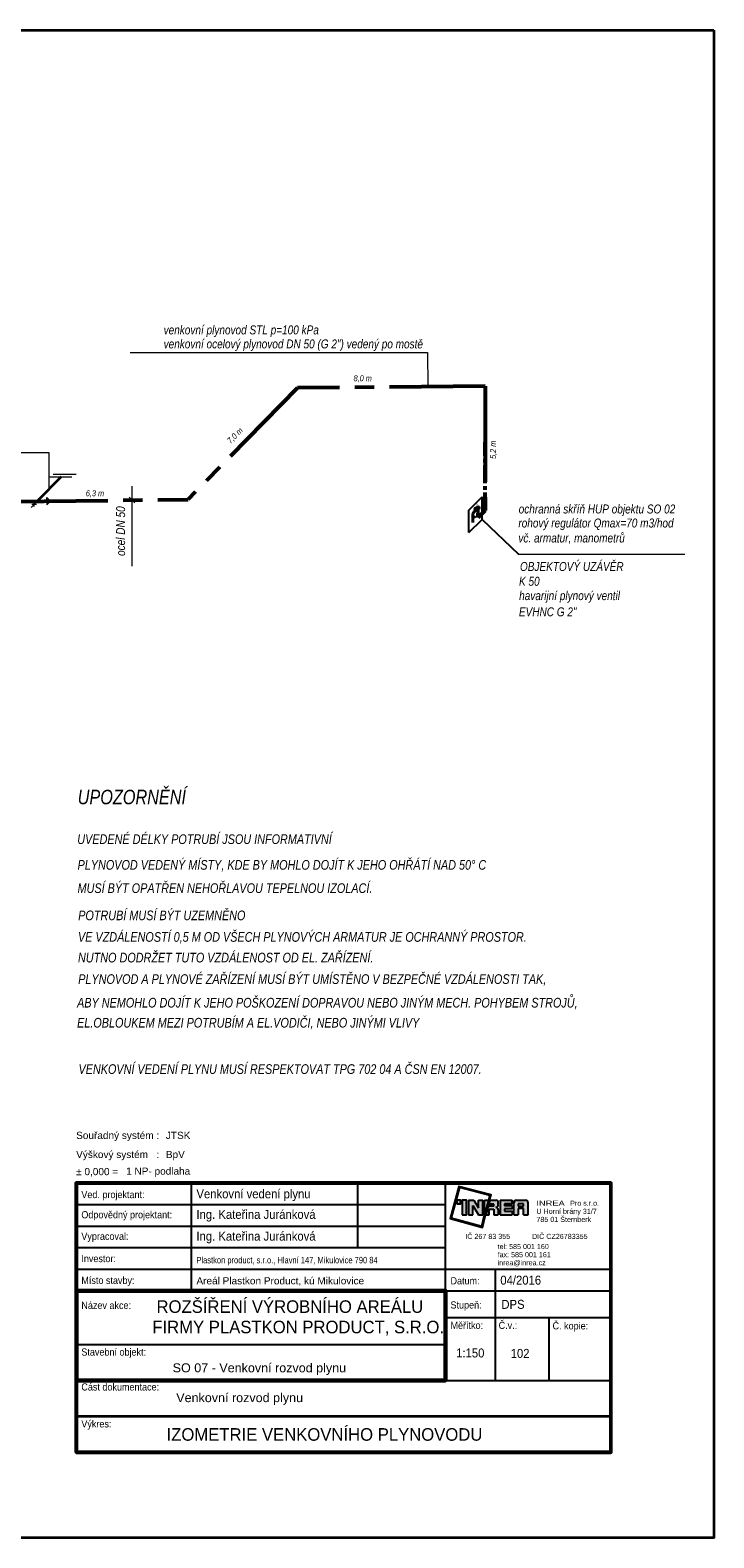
# Model space of a CAD drawing. Header units: millimetres. Extents: x 61711 to 471607, y -104436 to 321769.
# Tile 3 of 10: x 313211 to 341789, y -104436 to -41436. Entities that reach past the tile are written whole.
import ezdxf
from ezdxf.enums import TextEntityAlignment as Align
from ezdxf.lldxf.tags import DXFTag

# ---------------------------------------------------------------- set-up
doc = ezdxf.new("R2010")
doc.units = ezdxf.units.MM
doc.linetypes.add('DĚLICÍ', pattern=[1.25, 0.5, -0.25, 0, -0.25, 0, -0.25])
doc.linetypes.add('I-PLYN', pattern=[760, 500, -80, 100, -80])
for name, color, linetype in [('1', 7, 'Continuous'), ('IN_RAZITKO', 7, 'Continuous'), ('IN_TEXT', 7, 'Continuous'), ('plyn-popis', 7, 'Continuous'), ('SCHEMA', 7, 'Continuous')]:
    doc.layers.add(name, color=color, linetype=linetype)
for name, color, linetype, lineweight in [('OstPlynNtl', 30, '633B', 13), ('Plyn', 7, 'Continuous', 30), ('plyn_popis', 7, 'Continuous', 18), ('plyn_potrubi', 40, 'PLYN2', 40)]:
    doc.layers.add(name, color=color, linetype=linetype, lineweight=lineweight)
doc.styles.add('ari-rom-uni', font='arial.ttf')
doc.styles.add('ARIAL', font='arial.ttf')
doc.styles.add('ARIEL', font='arial.ttf')
doc.styles.add('INDRA', font='ariali.ttf')
doc.styles.get("Standard").update_dxf_attribs({"font": 'arial.ttf'})
doc.linetypes.add('633B', pattern='A,5,-2,5,-5.5,[155,stn.shx,S=0.1,R=0,X=0,Y=0],-5.5,5,-2', length=30)
tags = doc.linetypes.add('PLYN', pattern='A,12.7,-5.08,["GAS",Standard,S=2.54,R=0,X=-2.54,Y=-1.27],-6.35', length=24.13).pattern_tags.tags
tags[6] = DXFTag(74, 10)
doc.linetypes.add('PLYN2', pattern='A,5,-0.5,["+",Standard,S=1,R=0,X=0,Y=-0.42],-1.2', length=6.7)

# ---------------------------------------------------------------- blocks, each defined once
blk = doc.blocks.new('INREA RAZÍTKO')
at = {"layer": 'IN_RAZITKO'}
blk.add_hatch(color=256, dxfattribs=at).paths.add_polyline_path([(-3.869, 7.655), (-3.904, 7.527), (-3.878, 7.527), (-3.839, 7.673), (-4.74, 7.912), (-4.978, 7.018), (-4.08, 6.768), (-3.993, 7.115), (-4.019, 7.115), (-4.098, 6.799), (-4.947, 7.035), (-4.722, 7.882)])
h = blk.add_hatch(color=256, dxfattribs=at)
h.paths.add_polyline_path([(-4.687, 7.527), (-4.792, 7.527), (-4.792, 7.423), (-4.687, 7.423)])
h.paths.add_polyline_path([(-4.527, 7.526), (-4.642, 7.526), (-4.642, 7.115), (-4.527, 7.115)])
h.paths.add_polyline_path([(-4.317, 7.527), (-4.468, 7.527), (-4.468, 7.115), (-4.349, 7.115), (-4.349, 7.381), (-4.189, 7.115), (-4.07, 7.115), (-4.07, 7.527), (-4.189, 7.527), (-4.189, 7.315)])
h.paths.add_polyline_path([(-3.913, 7.527), (-4.023, 7.527), (-4.023, 7.115)])
h.paths.add_polyline_path([(-3.708, 7.527), (-3.877, 7.527), (-3.987, 7.115), (-3.894, 7.115), (-3.894, 7.277), (-3.757, 7.277), (-3.757, 7.115), (-3.638, 7.115), (-3.638, 7.257, 0.414214), (-3.708, 7.327, 0.414214), (-3.638, 7.397), (-3.638, 7.457, 0.414214)])
h.paths.add_polyline_path([(-3.757, 7.419), (-3.757, 7.362), (-3.894, 7.362), (-3.894, 7.419)], flags=16)
h.paths.add_polyline_path([(-3.253, 7.527), (-3.588, 7.527), (-3.588, 7.115), (-3.253, 7.115), (-3.253, 7.225), (-3.465, 7.225), (-3.465, 7.287), (-3.253, 7.287), (-3.253, 7.366), (-3.465, 7.366), (-3.465, 7.421), (-3.253, 7.421)])
h.paths.add_polyline_path([(-2.877, 7.527), (-3.131, 7.527, 0.414214), (-3.201, 7.457), (-3.201, 7.115), (-3.081, 7.115), (-3.081, 7.293), (-2.931, 7.293), (-2.931, 7.115), (-2.807, 7.115), (-2.807, 7.457, 0.414214)])
h.paths.add_polyline_path([(-2.931, 7.421), (-2.931, 7.362), (-3.081, 7.362), (-3.081, 7.421)], flags=16)
at = {"layer": 'IN_RAZITKO', "color": 7}
for p, q in [((-12.195, 8.005), (-12.195, 5.005)), ((-7.564, 8.005), (-7.564, 6.205)), ((-5.108, 2.651), (-5.108, 8.005)), ((-15.395, 7.405), (-5.108, 7.405)), ((-15.395, 6.805), (-5.108, 6.805)), ((-15.395, 6.205), (-5.108, 6.205)), ((-15.395, 5.605), (-5.108, 5.605)), ((-5.108, 5.605), (-0.505, 5.605)), ((-3.727, 5.605), (-3.727, 2.505)), ((-5.108, 5.005), (-0.505, 5.005)), ((-5.108, 4.255), (-0.505, 4.255)), ((-2.225, 4.258), (-2.225, 2.505)), ((-15.395, 3.505), (-5.108, 3.505))]:
    blk.add_line(p, q, dxfattribs=at)
at = {"layer": 'IN_RAZITKO'}
for p, q in [((-4.468, 7.527), (-4.317, 7.527)), ((-4.468, 7.527), (-4.468, 7.115)), ((-4.349, 7.115), (-4.349, 7.381)), ((-4.349, 7.381), (-4.189, 7.115)), ((-4.317, 7.527), (-4.189, 7.315)), ((-4.189, 7.315), (-4.189, 7.527)), ((-4.189, 7.527), (-4.07, 7.527)), ((-4.07, 7.115), (-4.07, 7.527)), ((-4.023, 7.115), (-4.023, 7.527)), ((-3.913, 7.527), (-4.023, 7.115)), ((-4.023, 7.527), (-3.913, 7.527)), ((-3.877, 7.527), (-3.987, 7.115)), ((-3.878, 7.527), (-3.904, 7.527)), ((-3.894, 7.362), (-3.894, 7.419)), ((-3.757, 7.419), (-3.894, 7.419)), ((-3.757, 7.362), (-3.894, 7.362)), ((-3.894, 7.115), (-3.894, 7.277)), ((-3.894, 7.277), (-3.757, 7.277)), ((-3.877, 7.527), (-3.708, 7.527)), ((-3.757, 7.362), (-3.757, 7.419)), ((-3.757, 7.277), (-3.757, 7.115)), ((-3.638, 7.397), (-3.638, 7.457)), ((-3.638, 7.257), (-3.638, 7.115)), ((-3.588, 7.527), (-3.588, 7.115)), ((-3.588, 7.527), (-3.253, 7.527)), ((-3.253, 7.421), (-3.465, 7.421)), ((-3.465, 7.421), (-3.465, 7.366)), ((-3.253, 7.366), (-3.465, 7.366)), ((-3.253, 7.287), (-3.465, 7.287)), ((-3.465, 7.287), (-3.465, 7.225)), ((-3.465, 7.225), (-3.253, 7.225)), ((-3.253, 7.527), (-3.253, 7.421)), ((-3.253, 7.421), (-3.253, 7.527)), ((-3.253, 7.366), (-3.253, 7.287)), ((-3.253, 7.225), (-3.253, 7.115)), ((-3.201, 7.115), (-3.201, 7.457)), ((-3.131, 7.527), (-2.877, 7.527)), ((-2.931, 7.421), (-3.081, 7.421)), ((-3.081, 7.421), (-3.081, 7.362)), ((-3.081, 7.362), (-2.931, 7.362)), ((-2.931, 7.293), (-3.081, 7.293)), ((-3.081, 7.293), (-3.081, 7.115)), ((-2.931, 7.362), (-2.931, 7.421)), ((-2.931, 7.115), (-2.931, 7.293)), ((-2.807, 7.115), (-2.807, 7.457)), ((-4.468, 7.115), (-4.349, 7.115)), ((-4.189, 7.115), (-4.07, 7.115)), ((-3.993, 7.115), (-4.019, 7.115)), ((-3.987, 7.115), (-3.894, 7.115)), ((-3.757, 7.115), (-3.638, 7.115)), ((-3.588, 7.115), (-3.253, 7.115)), ((-3.201, 7.115), (-3.081, 7.115)), ((-2.931, 7.115), (-2.807, 7.115)), ((-5.108, 2.505), (-0.505, 2.505))]:
    blk.add_line(p, q, dxfattribs=at)
at = {"layer": 'IN_RAZITKO', "lineweight": 50}
for points in [[(-15.4, 0.5), (-0.5, 0.5), (-0.5, 8.01), (-15.4, 8.01)], [(-15.395, 0.505), (-0.505, 0.505), (-0.505, 8.005), (-15.395, 8.005)]]:
    blk.add_lwpolyline(points, close=True, dxfattribs=at)
at = {"layer": 'IN_RAZITKO'}
for points in [[(-3.878, 7.527), (-3.839, 7.673), (-4.74, 7.912), (-4.978, 7.018), (-4.08, 6.768), (-3.993, 7.115)], [(-3.904, 7.527), (-3.869, 7.655), (-4.722, 7.882), (-4.947, 7.035), (-4.098, 6.799), (-4.019, 7.115)]]:
    blk.add_lwpolyline(points, dxfattribs=at)
for points in [[(-4.792, 7.423), (-4.687, 7.423), (-4.687, 7.527), (-4.792, 7.527)], [(-4.642, 7.115), (-4.527, 7.115), (-4.527, 7.526), (-4.642, 7.526)]]:
    blk.add_lwpolyline(points, close=True, dxfattribs=at)
at = {"layer": 'IN_RAZITKO', "lineweight": 60}
blk.add_lwpolyline([(-15.395, 2.505), (-5.108, 2.505), (-5.108, 5.005), (-15.395, 5.005)], close=True, dxfattribs=at)
at = {"layer": 'IN_RAZITKO', "const_width": 0.075}
blk.add_lwpolyline([(-15.395, 0.505), (-0.505, 0.505), (-0.505, 1.505), (-15.395, 1.505)], close=True, dxfattribs=at)
at = {"layer": 'IN_RAZITKO'}
for centre, start, end in [((-3.708, 7.457), 0, 90), ((-3.708, 7.397), 270, 360), ((-3.708, 7.257), 360, 90), ((-3.131, 7.457), 90, 180), ((-2.877, 7.457), 0, 90)]:
    blk.add_arc(centre, 0.07, start, end, dxfattribs=at)
at = {"layer": 'IN_RAZITKO', "style": 'ARIAL'}
for s, p in [('Souřadný systém :', (-15.4, 9.432)), ('Výškový systém   :', (-15.4, 8.901)), ('± 0,000 =', (-15.4, 8.423))]:
    blk.add_text(s, height=0.2, dxfattribs=at).set_placement(p, align=Align.TOP_LEFT)
at = {"layer": 'IN_RAZITKO', "color": 3, "style": 'ARIAL'}
for s, p in [('JTSK', (-12.9, 9.432)), ('BpV', (-12.9, 8.901))]:
    blk.add_text(s, height=0.2, dxfattribs=at).set_placement(p, align=Align.TOP_LEFT)
at = {"layer": 'IN_RAZITKO', "color": 7, "style": 'ari-rom-uni', "width": 0.9}
for s, p in [('Ved. projektant:', (-15.255, 7.584)), ('Odpovědný projektant:', (-15.255, 7.022)), ('Vypracoval:', (-15.255, 6.422)), ('Investor:', (-15.255, 5.801)), ('Místo stavby:', (-15.255, 5.193)), ('Datum:', (-4.968, 5.182)), ('Název akce:', (-15.255, 4.497)), ('Stupeň:', (-4.968, 4.509)), ('Měřítko:', (-4.968, 3.94)), ('Č.v.:', (-3.627, 3.94)), ('Č. kopie:', (-2.125, 3.927)), ('Stavební objekt:', (-15.255, 3.197)), ('Část dokumentace:', (-15.255, 2.225)), ('Výkres:', (-15.255, 1.196))]:
    blk.add_text(s, height=0.2, dxfattribs=at).set_placement(p)
at = {"layer": 'IN_RAZITKO', "style": 'ari-rom-uni'}
for s, p in [('U Horní brány 31/7', (-2.575, 7.103)), ('                 Pro s.r.o.', (-2.575, 7.329)), ('785 01 Šternberk', (-2.575, 6.877)), ('IČ 267 83 355           DIČ CZ26783355', (-4.556, 6.404)), ('tel: 585 001 160', (-3.657, 6.122)), ('fax: 585 001 161', (-3.657, 5.896)), ('inrea@inrea.cz', (-3.657, 5.67))]:
    blk.add_text(s, height=0.1425, dxfattribs=at).set_placement(p, align=Align.BOTTOM_LEFT)
at = {"layer": 'IN_RAZITKO', "style": 'ari-rom-uni', "width": 1.3}
blk.add_text('INREA', height=0.1425, dxfattribs=at).set_placement((-2.575, 7.331), align=Align.BOTTOM_LEFT)
at = {"layer": 'IN_RAZITKO', "color": 3, "style": 'ARIAL'}
blk.add_attdef('NULA', (-14.012, 8.227), '', height=0.2, dxfattribs=at)
at = {"layer": 'IN_RAZITKO', "style": 'ari-rom-uni', "width": 0.9, "flags": 12}
for tag, p, height in [('VEDOUCÍ-PROJEKTANT', (-12.053, 7.553), 0.25), ('ODPOVĚDNÝ-PROJEKTANT', (-12.053, 6.964), 0.25), ('VYPRACOVAL', (-12.053, 6.363), 0.25), ('INVESTOR', (-12.053, 5.774), 0.2), ('MÍSTO', (-12.053, 5.149), 0.25), ('DATUM', (-3.585, 5.185), 0.25), ('STUPEŇ', (-3.556, 4.468), 0.25)]:
    blk.add_attdef(tag, p, '', height=height, dxfattribs=at)
at = {"layer": 'IN_RAZITKO', "style": 'ari-rom-uni', "flags": 12}
for tag, height, width, p in [('NÁZEV-1', 0.35, 0.95, (-10.252, 4.438)), ('NÁZEV-2', 0.35, 0.95, (-10.252, 3.876)), ('MĚŘ', 0.25, 0.9, (-4.422, 3.031)), ('ČV', 0.25, 0.9, (-3.034, 3.031)), ('VÝKRES', 0.35, 0.95, (-10.299, 0.801))]:
    blk.add_attdef(tag, text='', height=height, dxfattribs=dict(at, width=width)).set_placement(p, align=Align.CENTER)
at = {"layer": 'IN_RAZITKO', "style": 'ari-rom-uni'}
for tag, p in [('OBJEKT', (-11.248, 2.85)), ('DOKUMENTACE', (-11.26, 1.842))]:
    blk.add_attdef(tag, p, '', height=0.25, dxfattribs=at)

msp = doc.modelspace()

# ---------------------------------------------------------------- hatches: boundary and pattern name
at = {"layer": '1'}
h = msp.add_hatch(dxfattribs=at)
h.set_pattern_fill('ANSI31', scale=46.757812, angle=82.84775, style=0)
h.set_pattern_definition([(127.8477544, (5179564.083, 1684433.7805), (-4.615252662, -3.5861220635), [])])
h.paths.add_polyline_path([(331839, -61396, -0.192029), (331848, -61417, -0.658872), (331796, -61439)])

# ---------------------------------------------------------------- linework, layer by layer
at = {"layer": '1', "color": 7}
for p, q in [((331780, -61468), (331769, -61468)), ((331769, -61468), (331769, -61479)), ((331769, -61479), (331780, -61479)), ((331786, -61474), (331773, -61474)), ((331795, -61466), (331795, -61459)), ((331795, -61459), (331807, -61459)), ((331796, -61439), (331839, -61396)), ((331817, -61474), (331803, -61474)), ((331817, -61447), (331817, -61474)), ((331817, -61474), (331817, -61484)), ((331817, -61500), (331817, -61517)), ((331825, -61493), (331835, -61493)), ((331835, -61493), (331835, -61479))]:
    msp.add_line(p, q, dxfattribs=at)
for centre, radius in [((331817, -61417), 30.6), ((331794, -61474), 8.24), ((331817, -61492), 7.93)]:
    msp.add_circle(centre, radius, dxfattribs=at)
at = {"layer": 'IN_TEXT'}
msp.add_line((332099, -61878), (333619, -63333), dxfattribs=at)
at = {"layer": 'OstPlynNtl', "linetype": 'PLYN', "lineweight": 35, "ltscale": 300}
msp.add_line((314505, -60105), (313506, -61123), dxfattribs=at)
at = {"layer": 'OstPlynNtl', "linetype": 'PLYN', "ltscale": 100}
msp.add_line((313506, -61123), (313251, -61378), dxfattribs=at)
at = {"layer": 'Plyn', "color": 40, "linetype": 'I-PLYN', "lineweight": 53, "ltscale": 8}
for p, q in [((324384, -56386), (319819, -61043)), ((332227, -56308), (324384, -56386)), ((332227, -56308), (332227, -61508)), ((300303, -61290), (319819, -61043)), ((332227, -61508), (331931, -61803)), ((331931, -61803), (331931, -61614))]:
    msp.add_line(p, q, dxfattribs=at)
at = {"layer": 'Plyn', "color": 164, "linetype": 'I-PLYN', "lineweight": 53, "ltscale": 1.5}
msp.add_line((332227, -61508), (332227, -58658), dxfattribs=at)
at = {"layer": 'plyn-popis'}
for p, q in [((331546, -61496), (332099, -60943)), ((332099, -61878), (332099, -60943)), ((331546, -62431), (331546, -61496)), ((331546, -62431), (332099, -61878))]:
    msp.add_line(p, q, dxfattribs=at)
at = {"layer": 'plyn-popis', "ltscale": 200}
msp.add_line((331711, -61776), (331760, -61776), dxfattribs=at)
msp.add_lwpolyline([(331760, -61756), (331798, -61756), (331798, -61797), (331760, -61797)], close=True, dxfattribs=at)
at = {"layer": 'plyn_popis', "ltscale": 200}
msp.add_line((317388, -54908), (329825, -54908), dxfattribs=at)
at = {"layer": 'plyn_popis'}
for p, q in [((329825, -54908), (329839, -56332)), ((314005, -59100), (307340, -59100)), ((314005, -60614), (314005, -59100)), ((313994, -60105), (314956, -60105)), ((314176, -59996), (315138, -59996)), ((313904, -61118), (313904, -60963)), ((313904, -60963), (314065, -61116)), ((317343, -60954), (317582, -61192)), ((317463, -60485), (317463, -63833)), ((313475, -61251), (313282, -61251)), ((313379, -61347), (313379, -61154)), ((313904, -61118), (313908, -61273)), ((313908, -61273), (314065, -61116))]:
    msp.add_line(p, q, dxfattribs=at)
at = {"layer": 'plyn_popis', "ltscale": 400}
for p, q in [((332176, -61555), (332157, -61538)), ((332157, -61538), (332157, -61577)), ((332196, -61571), (332157, -61577)), ((332176, -61555), (332196, -61571)), ((333619, -63333), (340570, -63333))]:
    msp.add_line(p, q, dxfattribs=at)
at = {"layer": 'plyn_popis', "color": 1, "lineweight": 35, "ltscale": 30}
msp.add_lwpolyline([(341789, -41436), (341789, -104436), (252689, -104436), (252689, -41436)], close=True, dxfattribs=at)
at = {"layer": 'plyn_potrubi', "ltscale": 200}
for p, q in [((331737, -61608), (331711, -61637)), ((331711, -61637), (331711, -62005)), ((331787, -61550), (331929, -61390)), ((331931, -61390), (331931, -61614))]:
    msp.add_line(p, q, dxfattribs=at)
at = {"layer": 'SCHEMA', "color": 7, "linetype": 'Continuous'}
for p, q in [((331746, -61738), (331675, -61815)), ((331746, -61815), (331675, -61738)), ((331675, -61738), (331746, -61738)), ((331814, -61574), (331710, -61584)), ((331710, -61584), (331763, -61631)), ((331763, -61631), (331761, -61527)), ((331761, -61527), (331814, -61574)), ((331977, -61390), (331882, -61390)), ((331967, -61537), (331895, -61614)), ((331895, -61614), (331967, -61614)), ((331967, -61614), (331896, -61537)), ((331896, -61537), (331967, -61537)), ((331931, -61315), (331931, -61476)), ((331931, -61359), (331931, -61323)), ((331675, -61815), (331746, -61815))]:
    msp.add_line(p, q, dxfattribs=at)
msp.add_lwpolyline([(331943, -61457), (331943, -61477), (331920, -61477), (331920, -61457)], dxfattribs=at)
for centre, radius in [((331762, -61579), 21.9), ((331931, -61390), 68.3), ((331931, -61390), 30.6), ((331931, -61576), 21.9), ((331931, -61390), 12)]:
    msp.add_circle(centre, radius, dxfattribs=at)

# ---------------------------------------------------------------- block references
ref = msp.add_blockref('INREA RAZÍTKO', (338234, -101617), dxfattribs=dict(xscale=1500, yscale=1500, zscale=1500))
ref.add_attrib('VEDOUCÍ-PROJEKTANT', 'Venkovní vedení plynu', (320162, -90249), dxfattribs={"layer": 'IN_RAZITKO', "height": 375, "style": 'ari-rom-uni', "width": 0.9})
ref.add_attrib('ODPOVĚDNÝ-PROJEKTANT', 'Ing. Kateřina Juránková', (320162, -91107), dxfattribs={"layer": 'IN_RAZITKO', "height": 375, "style": 'ari-rom-uni', "width": 0.9})
ref.add_attrib('VYPRACOVAL', 'Ing. Kateřina Juránková', (320162, -92017), dxfattribs={"layer": 'IN_RAZITKO', "height": 375, "style": 'ari-rom-uni', "width": 0.9})
ref.add_attrib('INVESTOR', 'Plastkon product, s.r.o., Hlavní 147, Mikulovice 790 84', (320162, -92965), dxfattribs={"layer": 'IN_RAZITKO', "height": 270, "style": 'ari-rom-uni', "width": 0.8})
ref.add_attrib('MÍSTO', 'Areál Plastkon Product, kú Mikulovice', (320162, -93845), dxfattribs={"layer": 'IN_RAZITKO', "height": 300, "style": 'ari-rom-uni'})
ref.add_attrib('NÁZEV-1', 'ROZŠÍŘENÍ VÝROBNÍHO AREÁLU ', dxfattribs={"layer": 'IN_RAZITKO', "height": 525, "style": 'ari-rom-uni', "width": 0.95}).set_placement((324164, -95036), align=Align.CENTER)
ref.add_attrib('NÁZEV-2', 'FIRMY PLASTKON PRODUCT, S.R.O.', dxfattribs={"layer": 'IN_RAZITKO', "height": 525, "style": 'ari-rom-uni', "width": 0.95}).set_placement((324414, -95889), align=Align.CENTER)
ref.add_attrib('VÝKRES', '                                                         IZOMETRIE VENKOVNÍHO PLYNOVODU', dxfattribs={"layer": 'IN_RAZITKO', "height": 525, "style": 'ari-rom-uni', "width": 0.95}).set_placement((319997, -100378), align=Align.CENTER)
ref.add_attrib('DATUM', '04/2016', (332864, -93855), dxfattribs={"layer": 'IN_RAZITKO', "height": 375, "style": 'ari-rom-uni', "width": 0.9})
ref.add_attrib('DOKUMENTACE', 'Venkovní rozvod plynu', (319318, -98766), dxfattribs={"layer": 'IN_RAZITKO', "height": 375, "style": 'ari-rom-uni'})
ref.add_attrib('MĚŘ', '1:150', dxfattribs={"layer": 'IN_RAZITKO', "height": 375, "style": 'ari-rom-uni', "width": 0.9}).set_placement((331608, -96898), align=Align.CENTER)
ref.add_attrib('ČV', '102', dxfattribs={"layer": 'IN_RAZITKO', "height": 375, "style": 'ari-rom-uni', "width": 0.9}).set_placement((333691, -96916), align=Align.CENTER)
ref.add_attrib('STUPEŇ', 'DPS', (332908, -94867), dxfattribs={"layer": 'IN_RAZITKO', "height": 375, "style": 'ari-rom-uni', "width": 0.9})
ref.add_attrib('OBJEKT', '                         SO 07 - Venkovní rozvod plynu', (315530, -97519), dxfattribs={"layer": 'IN_RAZITKO', "height": 375, "style": 'ari-rom-uni'})
ref.add_attrib('NULA', '1 NP- podlaha', (317223, -89262), dxfattribs={"layer": 'IN_RAZITKO', "color": 3, "height": 300, "style": 'ARIAL'})

# ---------------------------------------------------------------- texts
at = {"layer": 'Plyn', "color": 7, "style": 'ARIEL'}
msp.add_text('R1', height=49.2, rotation=0.77041, dxfattribs=at).set_placement((331872, -61269, -4385))
at = {"layer": 'plyn_popis', "linetype": 'Continuous', "style": 'INDRA', "width": 0.8}
for s, height, p in [('venkovní plynovod STL p=100 kPa', 375, (318791, -54149)), ('venkovní ocelový plynovod DN 50 (G 2") vedený po mostě', 375, (318791, -54734)), ('8,0 m', 250, (326730, -56108)), ('6,3 m', 250, (315539, -60911)), ('ochranná skříň HUP objektu SO 02', 375, (333631, -61632)), ('rohový regulátor Qmax=70 m3/hod', 375, (333619, -62218)), ('vč. armatur, manometrů', 375, (333619, -62844)), ('UPOZORNĚNÍ', 607.5, (315199, -73784, 22570)), ('UVEDENÉ DÉLKY POTRUBÍ JSOU INFORMATIVNÍ', 405, (315181, -75444, 39868)), ('PLYNOVOD VEDENÝ MÍSTY, KDE BY MOHLO DOJÍT K JEHO OHŘÁTÍ NAD 50° C ', 405, (315193, -76518, 15046)), ('MUSÍ BÝT OPATŘEN NEHOŘLAVOU TEPELNOU IZOLACÍ.', 405, (315193, -77490, 15046)), ('POTRUBÍ MUSÍ BÝT UZEMNĚNO', 405, (315219, -78628, 15046)), ('VE VZDÁLENOSTÍ 0,5 M OD VŠECH PLYNOVÝCH ARMATUR JE OCHRANNÝ PROSTOR.', 405, (315211, -79529, 15046)), ('NUTNO DODRŽET TUTO VZDÁLENOST OD EL. ZAŘÍZENÍ.', 405, (315211, -80393, 15046)), ('PLYNOVOD A PLYNOVÉ ZAŘÍZENÍ MUSÍ BÝT UMÍSTĚNO V BEZPEČNÉ VZDÁLENOSTI TAK,', 405, (315219, -81290, 28329)), ('ABY NEMOHLO DOJÍT K JEHO POŠKOZENÍ DOPRAVOU NEBO JINÝM MECH. POHYBEM STROJŮ,', 405, (315173, -82277, 28329)), ('EL.OBLOUKEM MEZI POTRUBÍM A EL.VODIČI, NEBO JINÝMI VLIVY', 405, (315173, -83114, 28329)), ('VENKOVNÍ VEDENÍ PLYNU MUSÍ RESPEKTOVAT TPG 702 04 A ČSN EN 12007.', 405, (315232, -85051, 39819))]:
    msp.add_text(s, height=height, dxfattribs=at).set_placement(p)
for s, height, rotation, p in [('7,0 m', 250, 45, (321589, -58730)), ('5,2 m', 250, 90, (332683, -59354)), ('ocel DN 50', 375, 90, (317179, -63406))]:
    msp.add_text(s, height=height, rotation=rotation, dxfattribs=at).set_placement(p)
at = {"layer": 'plyn_popis', "linetype": 'DĚLICÍ', "style": 'INDRA', "width": 0.8}
for s, p in [('OBJEKTOVÝ UZÁVĚR ', (333685, -64037, -53807)), ('K 50', (333645, -64653, -53807)), ('havarijní plynový ventil', (333650, -65252, -53807)), ('EVHNC G 2"', (333641, -65929, -53807))]:
    msp.add_text(s, height=375, dxfattribs=at).set_placement(p)

doc.saveas('drawing.dxf')
